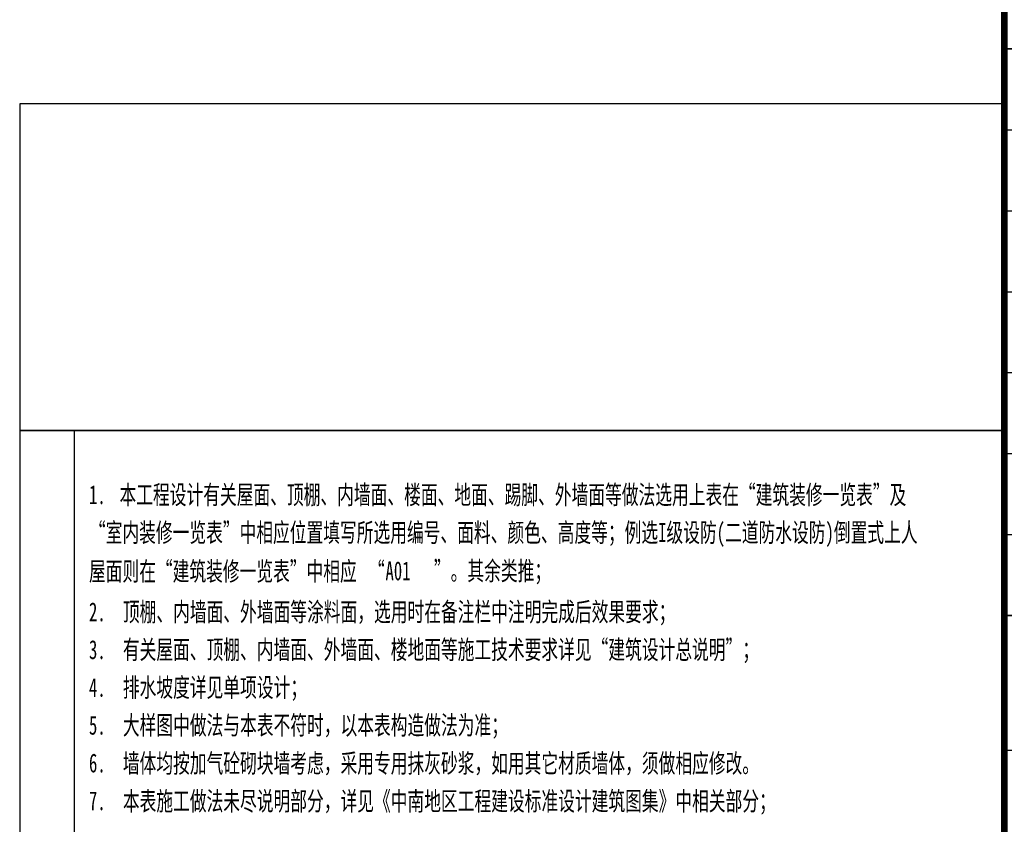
# Model space of a CAD drawing. Extents: x 1779708 to 7299578, y -1121471 to 88434.
# Tile 41 of 100: x 4038323 to 4052923, y -1068286 to -1056361. Entities that reach past the tile are written whole.
import ezdxf

# ---------------------------------------------------------------- set-up
doc = ezdxf.new("R2010")
doc.units = 0
doc.header["$LTSCALE"] = 1000
doc.header["$MEASUREMENT"] = 0
for name, color, linetype in [('PUB_TITLE', 4, 'CONTINUOUS'), ('TXT1-基础通用', 7, 'CONTINUOUS'), ('可见线', 6, 'CONTINUOUS')]:
    doc.layers.add(name, color=color, linetype=linetype)
doc.styles.add('宋体-窄', font='txt', dxfattribs={"width": 0.7})

# ---------------------------------------------------------------- blocks, each defined once
blk = doc.blocks.new('A$C3D8761CE')
at = {"layer": 'PUB_TITLE'}
for p, q in [((83100, 28000), (76100, 28000)), ((76100, 26800), (83100, 26800)), ((76100, 25600), (83100, 25600)), ((76100, 24400), (83100, 24400)), ((76100, 23200), (83100, 23200)), ((76100, 22000), (83100, 22000)), ((76100, 20800), (83100, 20800)), ((83100, 19600), (76100, 19600)), ((83100, 17600), (76100, 17600)), ((83100, 17600), (76100, 17600)), ((83100, 17600), (76100, 17600))]:
    blk.add_line(p, q, dxfattribs=at)
at = {"layer": 'PUB_TITLE', "const_width": 100}
blk.add_lwpolyline([(76100, 58400), (76100, 1000)], dxfattribs=at)
at = {"layer": 'PUB_TITLE'}
for points in [[(76100, 28000), (83100, 28000)], [(76100, 19600), (83100, 19600)]]:
    blk.add_lwpolyline(points, dxfattribs=at)

msp = doc.modelspace()

# ---------------------------------------------------------------- linework, layer by layer
at = {"layer": 'TXT1-基础通用'}
msp.add_line((4039135.5, -1075369.1), (4039135.5, -1062449.9), dxfattribs=at)
for points in [[(4052923.3, -1057609.7), (4038323.3, -1057609.7), (4038323.3, -1062449.9), (4052923.3, -1062449.9)], [(4052923.3, -1062449.9), (4038323.3, -1062449.9), (4038323.3, -1075369.1), (4052923.3, -1075369.1)]]:
    msp.add_lwpolyline(points, dxfattribs=at)

# ---------------------------------------------------------------- block references
at = {"layer": '可见线'}
msp.add_blockref('A$C3D8761CE', (3976823.3, -1084792.1), dxfattribs=at)

# ---------------------------------------------------------------- texts
at = {"layer": 'TXT1-基础通用', "style": '宋体-窄', "width": 0.65}
for s, p in [('1.', (4039350.7, -1063541.3)), ('本工程设计有关屋面、顶棚、内墙面、楼面、地面、踢脚、外墙面等做法选用上表在“建筑装修一览表”及', (4039803.6, -1063541.3)), ('“室内装修一览表”中相应位置填写所选用编号、面料、颜色、高度等；例选I级设防(二道防水设防)倒置式上人', (4039350.7, -1064101.3)), ('屋面则在“建筑装修一览表”中相应', (4039350.7, -1064676.3)), ('“', (4043489.2, -1064682.9)), ('A01', (4043747.2, -1064669.5)), ('”。其余类推；', (4044465.9, -1064669.5)), ('2.', (4039350.7, -1065277.5)), ('顶棚、内墙面、外墙面等涂料面，选用时在备注栏中注明完成后效果要求；', (4039853.1, -1065277.5)), ('3.', (4039350.7, -1065837.5)), ('有关屋面、顶棚、内墙面、外墙面、楼地面等施工技术要求详见“建筑设计总说明”；', (4039853.1, -1065837.5)), ('排水坡度详见单项设计；', (4039853.1, -1066397.5)), ('4.', (4039350.7, -1066397.5)), ('大样图中做法与本表不符时，以本表构造做法为准；', (4039853.1, -1066957.5)), ('5.', (4039350.7, -1066957.5)), ('6.', (4039350.7, -1067517.5)), ('墙体均按加气砼砌块墙考虑，采用专用抹灰砂浆，如用其它材质墙体，须做相应修改。', (4039853.1, -1067522.1)), ('7.', (4039350.7, -1068077.5)), ('本表施工做法未尽说明部分，详见《中南地区工程建设标准设计建筑图集》中相关部分；', (4039853.1, -1068082.1))]:
    msp.add_text(s, height=280, dxfattribs=at).set_placement(p)

doc.saveas('drawing.dxf')
